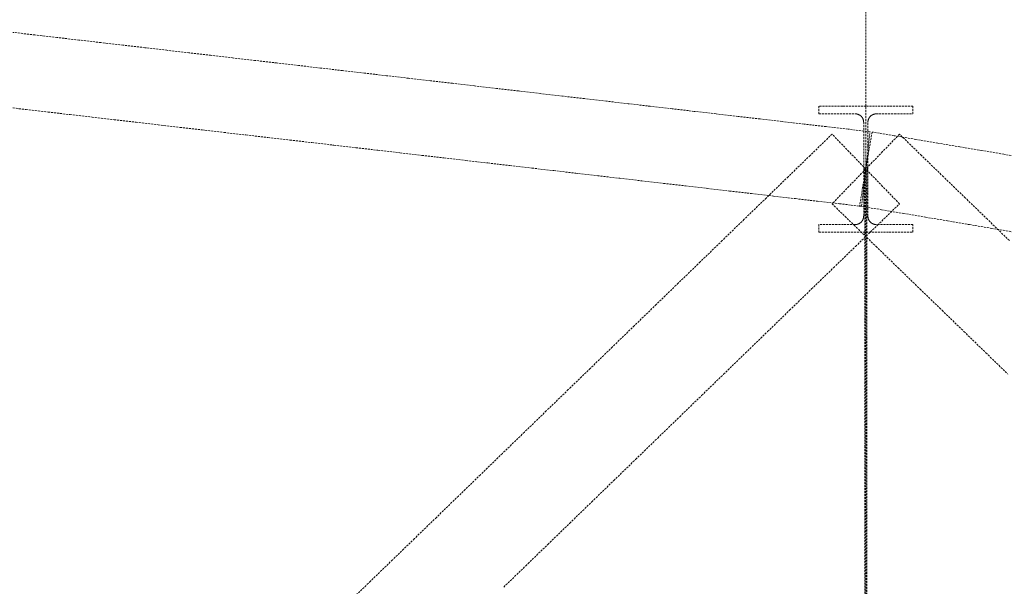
# Model space of a CAD drawing. Header units: millimetres. Extents: x -176817 to 571382, y -58489 to 156123.
# Tile 208 of 256: x 162704 to 165854, y -9137 to -7325. Entities that reach past the tile are written whole.
import ezdxf

# ---------------------------------------------------------------- set-up
doc = ezdxf.new("R2010")
doc.units = ezdxf.units.MM
doc.header["$LTSCALE"] = 0.2
doc.linetypes.add('HIDDEN', pattern=[9.525, 6.35, -3.175])
doc.layers.add('-AAA Podkład', color=252, linetype='Continuous', lineweight=13)
doc.layers.add('-AAA Wymiar', color=1, linetype='Continuous', lineweight=18)

# ---------------------------------------------------------------- blocks, each defined once
blk = doc.blocks.new('Podkład rev.B')
at = {"layer": '-AAA Podkład', "linetype": 'HIDDEN', "ltscale": 5}
blk.add_line((26350, 2544.3, 0), (26350, -48454.9, 0), dxfattribs=at)
for points in [[(26336.2, -25605.3), (26343.1, -25545.7), (26350, -25486.1), (26356.9, -25426.5), (26363.8, -25366.9), (26293.5, -25358.8), (26223.2, -25350.6), (26152.9, -25342.5), (26082.6, -25334.4), (26012.2, -25326.2), (25941.9, -25318.1), (25871.6, -25309.9), (25801.3, -25301.8), (25731, -25293.6), (25660.7, -25285.5), (25590.4, -25277.4), (25520.1, -25269.2), (25449.7, -25261.1), (25379.4, -25252.9), (25309.1, -25244.8), (25238.8, -25236.6), (25168.5, -25228.5), (25098.2, -25220.3), (25027.9, -25212.2), (24957.6, -25204.1), (24887.2, -25195.9), (24816.9, -25187.8), (24746.6, -25179.6), (24676.3, -25171.5), (24606, -25163.3), (24535.7, -25155.2), (24465.4, -25147.1), (24395.1, -25138.9), (24324.7, -25130.8), (24254.4, -25122.6), (24184.1, -25114.5), (24113.8, -25106.3), (24043.5, -25098.2), (23973.2, -25090), (23902.9, -25081.9), (23832.6, -25073.8), (23762.2, -25065.6), (23691.9, -25057.5), (23621.6, -25049.3)], [(23594, -25287.7), (23664.3, -25295.9), (23734.6, -25304), (23804.9, -25312.2), (23875.3, -25320.3), (23945.6, -25328.5), (24015.9, -25336.6), (24086.2, -25344.7), (24156.5, -25352.9), (24226.8, -25361), (24297.1, -25369.2), (24367.4, -25377.3), (24437.8, -25385.5), (24508.1, -25393.6), (24578.4, -25401.7), (24648.7, -25409.9), (24719, -25418), (24789.3, -25426.2), (24859.6, -25434.3), (24929.9, -25442.5), (25000.3, -25450.6), (25070.6, -25458.8), (25140.9, -25466.9), (25211.2, -25475), (25281.5, -25483.2), (25351.8, -25491.3), (25422.1, -25499.5), (25492.4, -25507.6), (25562.8, -25515.8), (25633.1, -25523.9), (25703.4, -25532), (25773.7, -25540.2), (25844, -25548.3), (25914.3, -25556.5), (25984.6, -25564.6), (26054.9, -25572.8), (26125.3, -25580.9), (26195.6, -25589.1), (26265.9, -25597.2), (26336.2, -25605.3)], [(26356.8, -25486.1), (26356.8, -25411.5), (26356.8, -25336.8), (26356.8, -25336.2), (26356.8, -25335.5), (26356.8, -25334.8), (26356.9, -25334.2), (26357, -25333.5), (26357, -25332.9), (26357.1, -25332.2), (26357.3, -25331.6), (26357.4, -25330.9), (26357.6, -25330.3), (26357.7, -25329.6), (26357.9, -25329), (26358.1, -25328.4), (26358.3, -25327.7), (26358.6, -25327.1), (26358.8, -25326.5), (26359.1, -25325.9), (26359.3, -25325.3), (26359.6, -25324.7), (26359.9, -25324.1), (26360.3, -25323.5), (26360.6, -25322.9), (26360.9, -25322.4), (26361.3, -25321.8), (26361.7, -25321.3), (26362.1, -25320.7), (26362.5, -25320.2), (26362.9, -25319.7), (26363.3, -25319.2), (26363.7, -25318.7), (26364.2, -25318.2), (26364.6, -25317.7), (26365.1, -25317.2), (26365.6, -25316.8), (26366.1, -25316.4), (26366.6, -25315.9), (26367.1, -25315.5), (26367.7, -25315.1), (26368.2, -25314.7), (26368.7, -25314.3), (26369.3, -25314), (26369.9, -25313.6), (26370.4, -25313.3), (26371, -25313), (26371.6, -25312.7), (26372.2, -25312.4), (26372.8, -25312.1), (26373.4, -25311.8), (26374, -25311.6), (26374.6, -25311.4), (26375.3, -25311.1), (26375.9, -25310.9), (26376.5, -25310.8), (26377.2, -25310.6), (26377.8, -25310.4), (26378.5, -25310.3), (26379.1, -25310.2), (26379.8, -25310.1), (26380.4, -25310), (26381.1, -25309.9), (26381.8, -25309.9), (26382.4, -25309.8), (26383.1, -25309.8), (26383.8, -25309.8), (26441.9, -25309.8), (26500, -25309.8), (26500, -25285.7), (26425, -25285.7), (26350, -25285.7), (26275, -25285.7), (26200, -25285.7), (26200, -25309.8), (26258.1, -25309.8), (26316.3, -25309.8), (26316.9, -25309.8), (26317.6, -25309.8), (26318.2, -25309.9), (26318.9, -25309.9), (26319.6, -25310), (26320.2, -25310.1), (26320.9, -25310.2), (26321.5, -25310.3), (26322.2, -25310.4), (26322.8, -25310.6), (26323.5, -25310.8), (26324.1, -25310.9), (26324.7, -25311.1), (26325.4, -25311.4), (26326, -25311.6), (26326.6, -25311.8), (26327.2, -25312.1), (26327.8, -25312.4), (26328.4, -25312.7), (26329, -25313), (26329.6, -25313.3), (26330.1, -25313.6), (26330.7, -25314), (26331.3, -25314.3), (26331.8, -25314.7), (26332.3, -25315.1), (26332.9, -25315.5), (26333.4, -25315.9), (26333.9, -25316.4), (26334.4, -25316.8), (26334.9, -25317.2), (26335.4, -25317.7), (26335.8, -25318.2), (26336.3, -25318.7), (26336.7, -25319.2), (26337.1, -25319.7), (26337.5, -25320.2), (26337.9, -25320.7), (26338.3, -25321.3), (26338.7, -25321.8), (26339.1, -25322.4), (26339.4, -25322.9), (26339.7, -25323.5), (26340.1, -25324.1), (26340.4, -25324.7), (26340.7, -25325.3), (26340.9, -25325.9), (26341.2, -25326.5), (26341.4, -25327.1), (26341.7, -25327.7), (26341.9, -25328.4), (26342.1, -25329), (26342.3, -25329.6), (26342.4, -25330.3), (26342.6, -25330.9), (26342.7, -25331.6), (26342.9, -25332.2), (26343, -25332.9), (26343, -25333.5), (26343.1, -25334.2), (26343.2, -25334.8), (26343.2, -25335.5), (26343.2, -25336.2), (26343.3, -25336.8), (26343.3, -25411.5), (26343.3, -25486.1), (26356.8, -25486.1)], [(26457.8, -25597.5), (26403.9, -25541.8), (26350, -25486.1), (26296.1, -25430.5), (26242.2, -25374.8), (26171.9, -25442.8), (26101.6, -25510.9), (26031.3, -25578.9), (25960.9, -25647), (25890.6, -25715), (25820.3, -25783.1), (25750, -25851.2), (25679.7, -25919.2), (25609.4, -25987.3), (25539.1, -26055.3), (25468.8, -26123.4), (25398.4, -26191.4), (25328.1, -26259.5), (25257.8, -26327.6), (25187.5, -26395.6), (25117.2, -26463.7), (25046.9, -26531.7), (24976.6, -26599.8), (24906.3, -26667.8), (24835.9, -26735.9), (24765.6, -26803.9), (24695.3, -26872)], [(25192.2, -26822.5), (25262.5, -26754.5), (25332.8, -26686.4), (25403.1, -26618.4), (25473.4, -26550.3), (25543.7, -26482.2), (25614.1, -26414.2), (25684.4, -26346.1), (25754.7, -26278.1), (25825, -26210), (25895.3, -26142), (25965.6, -26073.9), (26035.9, -26005.9), (26106.2, -25937.8), (26176.6, -25869.7), (26246.9, -25801.7), (26317.2, -25733.6), (26387.5, -25665.6), (26457.8, -25597.5)], [(26809.4, -25715), (26739.1, -25647), (26668.7, -25578.9), (26598.4, -25510.9), (26528.1, -25442.8), (26457.8, -25374.8), (26403.9, -25430.5), (26350, -25486.1), (26296.1, -25541.8), (26242.2, -25597.5), (26312.5, -25665.6), (26382.8, -25733.6), (26453.1, -25801.7), (26523.4, -25869.7), (26593.8, -25937.8), (26664.1, -26005.9), (26734.4, -26073.9), (26804.7, -26142)], [(26862.2, -25451), (26791.9, -25439.1), (26721.6, -25427.2), (26651.3, -25415.4), (26580.9, -25403.5), (26510.6, -25391.6), (26440.3, -25379.7), (26370, -25367.8), (26360, -25427), (26350, -25486.1), (26340, -25545.3), (26330, -25604.5), (26400.3, -25616.3), (26470.6, -25628.2), (26540.9, -25640.1), (26611.2, -25652), (26681.6, -25663.9), (26751.9, -25675.8), (26822.2, -25687.7)], [(26500, -25687.9), (26500, -25663.7), (26441.9, -25663.7), (26383.8, -25663.7), (26383.1, -25663.7), (26382.4, -25663.7), (26381.8, -25663.6), (26381.1, -25663.6), (26380.4, -25663.5), (26379.8, -25663.4), (26379.1, -25663.3), (26378.5, -25663.2), (26377.8, -25663), (26377.2, -25662.9), (26376.5, -25662.7), (26375.9, -25662.5), (26375.2, -25662.3), (26374.6, -25662.1), (26374, -25661.9), (26373.4, -25661.6), (26372.8, -25661.3), (26372.2, -25661.1), (26371.6, -25660.8), (26371, -25660.5), (26370.4, -25660.1), (26369.8, -25659.8), (26369.3, -25659.4), (26368.7, -25659.1), (26368.2, -25658.7), (26367.6, -25658.3), (26367.1, -25657.9), (26366.6, -25657.5), (26366.1, -25657), (26365.6, -25656.6), (26365.1, -25656.1), (26364.6, -25655.7), (26364.2, -25655.2), (26363.7, -25654.7), (26363.3, -25654.2), (26362.8, -25653.7), (26362.4, -25653.2), (26362, -25652.6), (26361.6, -25652.1), (26361.3, -25651.5), (26360.9, -25651), (26360.6, -25650.4), (26360.2, -25649.8), (26359.9, -25649.3), (26359.6, -25648.7), (26359.3, -25648.1), (26359, -25647.5), (26358.8, -25646.8), (26358.5, -25646.2), (26358.3, -25645.6), (26358.1, -25645), (26357.9, -25644.3), (26357.7, -25643.7), (26357.6, -25643.1), (26357.4, -25642.4), (26357.3, -25641.7), (26357.1, -25641.1), (26357, -25640.4), (26357, -25639.8), (26356.9, -25639.1), (26356.8, -25638.5), (26356.8, -25637.8), (26356.8, -25637.1), (26356.8, -25636.5), (26356.8, -25561.3), (26356.8, -25486.1), (26343.3, -25486.1), (26343.3, -25561.3), (26343.3, -25636.5), (26343.2, -25637.1), (26343.2, -25637.8), (26343.2, -25638.5), (26343.1, -25639.1), (26343, -25639.8), (26343, -25640.4), (26342.9, -25641.1), (26342.7, -25641.8), (26342.6, -25642.4), (26342.4, -25643.1), (26342.3, -25643.7), (26342.1, -25644.3), (26341.9, -25645), (26341.7, -25645.6), (26341.5, -25646.2), (26341.2, -25646.8), (26341, -25647.5), (26340.7, -25648.1), (26340.4, -25648.7), (26340.1, -25649.3), (26339.8, -25649.8), (26339.4, -25650.4), (26339.1, -25651), (26338.7, -25651.6), (26338.4, -25652.1), (26338, -25652.6), (26337.6, -25653.2), (26337.2, -25653.7), (26336.7, -25654.2), (26336.3, -25654.7), (26335.8, -25655.2), (26335.4, -25655.7), (26334.9, -25656.1), (26334.4, -25656.6), (26333.9, -25657), (26333.4, -25657.5), (26332.9, -25657.9), (26332.4, -25658.3), (26331.8, -25658.7), (26331.3, -25659.1), (26330.7, -25659.4), (26330.2, -25659.8), (26329.6, -25660.1), (26329, -25660.5), (26328.4, -25660.8), (26327.8, -25661.1), (26327.2, -25661.3), (26326.6, -25661.6), (26326, -25661.9), (26325.4, -25662.1), (26324.8, -25662.3), (26324.1, -25662.5), (26323.5, -25662.7), (26322.8, -25662.9), (26322.2, -25663), (26321.5, -25663.2), (26320.9, -25663.3), (26320.2, -25663.4), (26319.6, -25663.5), (26318.9, -25663.6), (26318.2, -25663.6), (26317.6, -25663.7), (26316.9, -25663.7), (26316.3, -25663.7), (26258.1, -25663.7), (26200, -25663.7), (26200, -25687.9), (26275, -25687.9), (26350, -25687.9), (26425, -25687.9), (26500, -25687.9)], [(26347, -25486.1), (26347, -25554.2), (26347, -25622.3), (26347, -25690.3), (26347, -25758.4), (26347, -25826.4), (26347, -25894.5), (26347, -25962.5), (26347, -26030.6), (26347, -26098.6), (26347, -26166.7), (26347, -26234.8), (26347, -26302.8), (26347, -26370.9), (26347, -26438.9), (26347, -26507), (26347, -26575), (26347, -26643.1), (26347, -26711.2), (26347, -26779.2), (26347, -26847.3)], [(26353, -26847.3), (26353, -26779.2), (26353, -26711.2), (26353, -26643.1), (26353, -26575), (26353, -26507), (26353, -26438.9), (26353, -26370.9), (26353, -26302.8), (26353, -26234.8), (26353, -26166.7), (26353, -26098.6), (26353, -26030.6), (26353, -25962.5), (26353, -25894.5), (26353, -25826.4), (26353, -25758.4), (26353, -25690.3), (26353, -25622.3), (26353, -25554.2), (26353, -25486.1), (26347, -25486.1)]]:
    blk.add_lwpolyline(points, dxfattribs=at)

msp = doc.modelspace()

# ---------------------------------------------------------------- block references
at = {"layer": '-AAA Wymiar'}
msp.add_blockref('Podkład rev.B', (139060.9118, 17683.4632, 0), dxfattribs=at)

doc.saveas('drawing.dxf')
